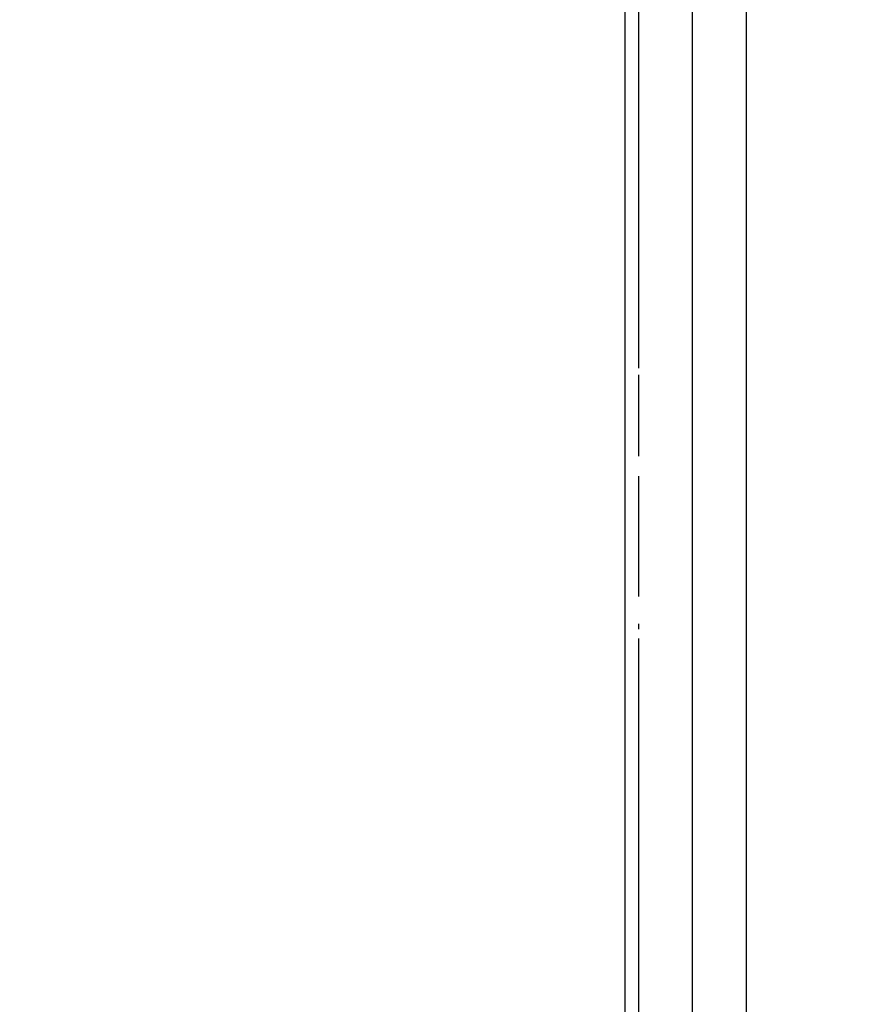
# Model space of a CAD drawing. Header units: millimetres. Extents: x -117798 to 93698, y -182207 to 252400.
# Tile 184 of 256: x -65645 to -64865, y -17604 to -16693. Entities that reach past the tile are written whole.
import ezdxf
from ezdxf.enums import TextEntityAlignment as Align

# ---------------------------------------------------------------- set-up
doc = ezdxf.new("R2010")
doc.units = ezdxf.units.MM
doc.header["$LTSCALE"] = 0.5
doc.header["$MEASUREMENT"] = 0
for name, pattern in [('Akselinje', [1500, 1000, -200, 100, -200]), ('Over snittplan', [260, 150, -50, 10, -50]), ('PLINE', [0])]:
    doc.linetypes.add(name, pattern=pattern)
for name, color, linetype in [('232- Ikke-bærende yttervegger(Nye konstruksjoner)', 7, 'Continuous'), ('251- Frittbærende dekker', 7, 'Continuous'), ('251- Frittbærende dekker(Nye konstruksjoner)', 7, 'Continuous'), ('261- Primærkonstruksjon (tak)', 7, 'Continuous'), ('82-- Modullinjer', 7, 'Continuous')]:
    doc.layers.add(name, color=color, linetype=linetype)
doc.styles.add('GENERATED_STYLE_4', font='arial.ttf')

# ---------------------------------------------------------------- blocks, each defined once
blk = doc.blocks.new('Standard grid marker[212]', base_point=(-65073.16, 26434.41))
at = {"layer": '82-- Modullinjer', "linetype": 'Akselinje'}
blk.add_line((-65073.16, 26234.41), (-65073.16, -50374.43), dxfattribs=at)
at = {"layer": '82-- Modullinjer', "style": 'GENERATED_STYLE_4'}
for tag, p in [('AC_MarkerText_1_0', (-65200.66, 26644.41)), ('AC_MarkerText_1_1', (-65200.66, -50864.43))]:
    blk.add_attdef(tag, text='', height=175, rotation=90, dxfattribs=at).set_placement(p, align=Align.TOP_CENTER)

msp = doc.modelspace()

# ---------------------------------------------------------------- linework, layer by layer
at = {"layer": '232- Ikke-bærende yttervegger(Nye konstruksjoner)', "linetype": 'PLINE', "flags": 128}
for points in [[(-65085.66, -15111.93), (-65085.66, -18521.93)], [(-65023.16, -18521.93), (-65023.16, -15111.93)]]:
    msp.add_lwpolyline(points, dxfattribs=at)
at = {"layer": '251- Frittbærende dekker', "linetype": 'PLINE', "flags": 128}
msp.add_lwpolyline([(-64973.16, -25891.93), (-64973.16, -12116.93), (-68773.16, -12116.93), (-68773.16, -25891.93)], close=True, dxfattribs=at)
at = {"layer": '251- Frittbærende dekker(Nye konstruksjoner)', "linetype": 'Over snittplan', "flags": 128}
msp.add_lwpolyline([(-64343.16, -25811.93), (-64343.16, -15021.93), (-65073.16, -15021.93), (-65073.16, -25811.93)], close=True, dxfattribs=at)
at = {"layer": '261- Primærkonstruksjon (tak)', "linetype": 'PLINE', "flags": 128}
msp.add_lwpolyline([(-65023.16, -25816.93), (-65023.16, -15016.93)], dxfattribs=at)

# ---------------------------------------------------------------- block references
at = {"layer": '82-- Modullinjer', "linetype": 'PLINE'}
msp.add_blockref('Standard grid marker[212]', (-65073.16, 26434.41), dxfattribs=at)

doc.saveas('drawing.dxf')
